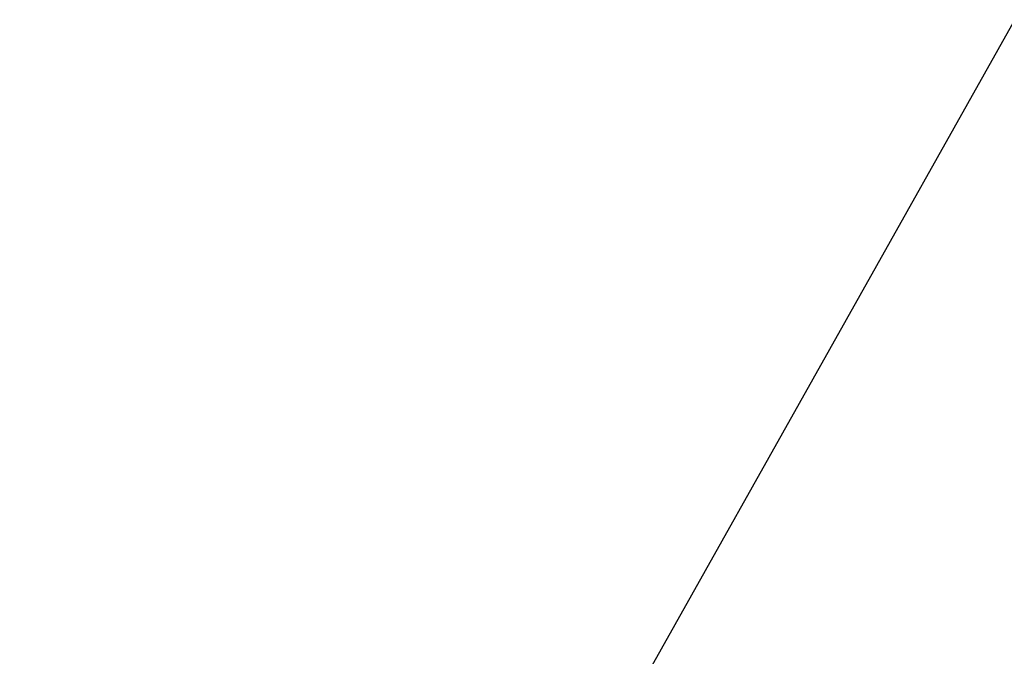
# Model space of a CAD drawing. Header units: inches. Extents: x 0 to 34, y 0 to 22.
# Tile 140 of 155: x 18.019 to 18.564, y 20.124 to 20.476. Entities that reach past the tile are written whole.
import ezdxf

# ---------------------------------------------------------------- set-up
doc = ezdxf.new("R2010")
doc.units = ezdxf.units.IN
doc.header["$LTSCALE"] = 1.87
doc.header["$MEASUREMENT"] = 0
doc.layers.get('0').update_dxf_attribs({"linetype": 'CONTINUOUS'})
doc.layers.add('DETAIL', color=7, linetype='CONTINUOUS')
doc.styles.get("Standard").update_dxf_attribs({"font": 'txt', "width": 0.8})
doc.dimstyles.get("Standard").update_dxf_attribs({"dimtxt": 0.125, "dimasz": 0.18, "dimexe": 0.18, "dimexo": 0.0625, "dimgap": 0.09, "dimtad": 0, "dimtih": 1, "dimtoh": 1, "dimdec": 3, "dimzin": 4, "dimdsep": 46, "dimtxsty": 'STANDARD', "dimblk": '_FILLED', "dimblk1": '_FILLED', "dimblk2": '_FILLED', "dimcen": 0.09, "dimadec": 0, "dimazin": 0, "dimtol": 1, "dimtp": 0.01, "dimtm": 0.01, "dimtfac": 1, "dimtdec": 3, "dimtofl": 0, "dimtmove": 0, "dimatfit": 3, "dimldrblk": '_FILLED', "dimfxl": 1, "dimtolj": 1, "dimtzin": 4, "dimarcsym": 0})

# ---------------------------------------------------------------- blocks, each defined once
blk = doc.blocks.new('_FILLED')
at = {"color": 0, "linetype": 'BYBLOCK'}
blk.add_solid([(0, 0), (-1, 0.1736), (-1, -0.1736)], dxfattribs=at)

msp = doc.modelspace()

# ---------------------------------------------------------------- leaders
at = {"layer": 'DETAIL', "color": 2, "linetype": 'CONTINUOUS'}
msp.add_leader([(18.10875, 19.65482), (18.56969, 20.47613), (18.74969, 20.47613)], dimstyle='STANDARD', override={"dimtad": 0, "dimldrblk": 'DOT'}, dxfattribs=at)

doc.saveas('drawing.dxf')
